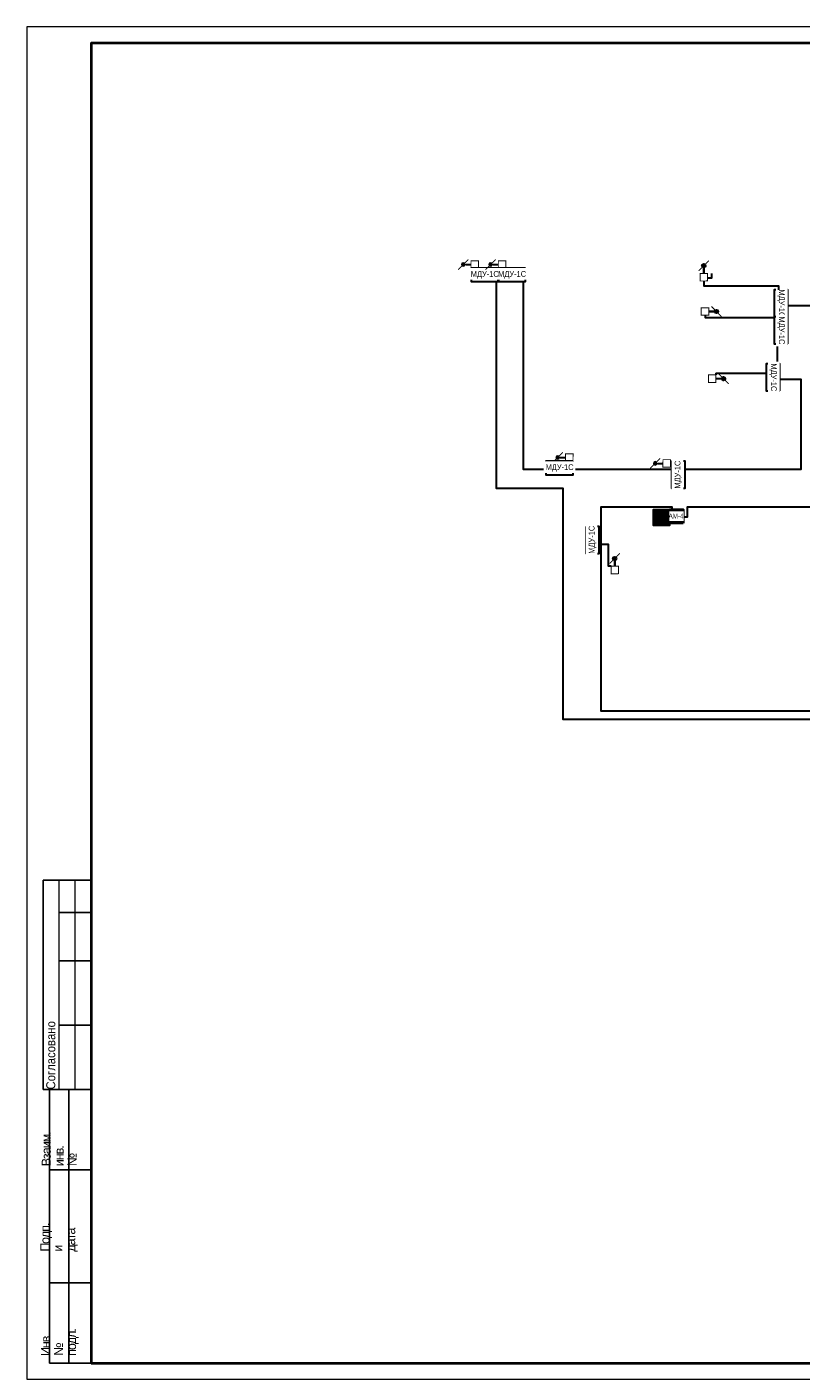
# Model space of a CAD drawing. Header units: millimetres. Extents: x -195178 to 1761886, y 140622 to 301105.
# Tile 66 of 131: x 571911 to 595959, y 224498 to 266305. Entities that reach past the tile are written whole.
import ezdxf
from ezdxf.enums import TextEntityAlignment as Align

# ---------------------------------------------------------------- set-up
doc = ezdxf.new("R2010")
doc.units = ezdxf.units.MM
doc.set_wipeout_variables(frame=1)
for name, color, linetype, lineweight in [('_АПС_Оборудование', 1, 'Continuous', 30), ('format-line3', 7, 'Continuous', 13), ('RC-Извещатели_пожарные', 1, 'Continuous', 30), ('Воздуховоды', 7, 'Continuous', 18), ('Рамка', 7, 'Continuous', 18), ('СС-011-ПОЖ-СИГНАЛИЗАЦИЯ', 1, 'Continuous', 30), ('УГО АПС и АПЗ$0$_АПС_Оборудование', 1, 'Continuous', 30)]:
    doc.layers.add(name, color=color, linetype=linetype, lineweight=lineweight)
for name, color, linetype in [('EI_HATCH_GALV', 7, 'Continuous'), ('АПС', 5, 'Continuous'), ('АПС_Оборудование', 1, 'Continuous'), ('формат', 250, 'Continuous')]:
    doc.layers.add(name, color=color, linetype=linetype)
doc.styles.add('Arial', font='arial.ttf', dxfattribs={"width": 0.9, "height": 700})
doc.styles.add('Arial Narrow', font='ARIALN.TTF', dxfattribs={"width": 0.9, "height": 600})

# ---------------------------------------------------------------- blocks, each defined once
blk = doc.blocks.new('*U29')
for p, q in [((-574, 155), (-589, 155)), ((-589, 90), (-589, 155)), ((-574, 145), (-584, 145)), ((-574, 130), (-584, 130)), ((-574, 110), (-584, 110)), ((-587, 90), (-589, 90)), ((-587, 5), (-587, 90)), ((-574, 90), (-587, 90)), ((-581, 5), (-581, 90)), ((-574, 65), (-587, 65)), ((-574, 30), (-587, 30)), ((-574, 5), (-587, 5))]:
    blk.add_line(p, q)
at = {"color": 0, "lineweight": 0}
blk.add_lwpolyline([(-594, 0), (0, 0), (0, 420), (-594, 420)], close=True, dxfattribs=at)
at = {"lineweight": 40}
blk.add_lwpolyline([(-574, 5), (-5, 5), (-5, 415), (-574, 415)], close=True, dxfattribs=at)
at = {"layer": 'format-line3', "linetype": 'ByBlock'}
for p, q in [((-584, 90), (-584, 155)), ((-579, 90), (-579, 155))]:
    blk.add_line(p, q, dxfattribs=at)
at = {"char_height": 2.8, "width": 0.2, "attachment_point": 4, "rotation": 90, "line_spacing_factor": 0.857143, "style": 'Arial'}
for s, insert in [('{\\W0.45993; }Согласовано', (-586.58, 90)), ('{\\W0.62543;\\T0.75; \\W1;Взаим. инв. №}', (-584, 66.14)), ('{\\W0.5838;\\T0.8; \\W1;Подп. и дата}', (-584, 39.63)), ('{\\W0.5838;\\T0.8; \\W1;Инв. № подл.}', (-583.77, 7.25))]:
    blk.add_mtext(s, dxfattribs=dict(at, insert=insert))
at = {"style": 'Arial', "width": 0.9, "flags": 8}
blk.add_attdef('FORMAT', (-36.87, 1.26), '', height=2.8, dxfattribs=at)
blk = doc.blocks.new('озк_пр')
at = {"layer": 'УГО АПС и АПЗ$0$_АПС_Оборудование', "ltscale": 200}
h = blk.add_hatch(color=1, dxfattribs=at)
h.dxf.hatch_style = 1
h.paths.add_polyline_path([(468761, -41723, 1), (468650, -41723, 1)])
at = {"color": 1, "const_width": 29.5}
blk.add_lwpolyline([(468549, -41567), (468666, -41684)], dxfattribs=at)
at = {"layer": 'УГО АПС и АПЗ$0$_АПС_Оборудование', "color": 1, "lineweight": 35, "ltscale": 200}
blk.add_line((468636, -41723), (468463, -41723), dxfattribs=at)
at = {"layer": 'УГО АПС и АПЗ$0$_АПС_Оборудование', "color": 1, "const_width": 29.5}
blk.add_lwpolyline([(468233, -41839), (468463, -41839), (468463, -41608), (468232, -41608)], close=True, dxfattribs=at)
blk.add_lwpolyline([(468745, -41762), (468862, -41880)], dxfattribs=at)
at = {"layer": 'УГО АПС и АПЗ$0$_АПС_Оборудование', "color": 1}
blk.add_circle((468706, -41723), 55.4, dxfattribs=at)
blk = doc.blocks.new('пд_выт')
at = {"layer": 'Воздуховоды', "true_color": 0xcd6928}
h = blk.add_hatch(color=32, dxfattribs=at)
h.dxf.hatch_style = 1
h.paths.add_polyline_path([(468770, -40558, 1), (468659, -40558, 1)])
at = {"layer": 'Воздуховоды', "color": 32, "lineweight": 30, "true_color": 0xcd6928}
blk.add_line((468645, -40558), (468472, -40558), dxfattribs=at)
at = {"layer": 'Воздуховоды', "color": 32, "true_color": 0xcd6928, "const_width": 29.5}
blk.add_lwpolyline([(468242, -40674), (468472, -40673), (468472, -40443), (468241, -40443)], close=True, dxfattribs=at)
for points in [[(468558, -40401), (468675, -40519)], [(468754, -40597), (468871, -40714)]]:
    blk.add_lwpolyline(points, dxfattribs=at)
at = {"layer": 'Воздуховоды', "color": 32, "true_color": 0xcd6928}
blk.add_circle((468715, -40558), 55.4, dxfattribs=at)
blk = doc.blocks.new('пд_пр')
at = {"layer": 'Воздуховоды', "true_color": 0x008800}
h = blk.add_hatch(color=96, dxfattribs=at)
h.dxf.hatch_style = 1
h.paths.add_polyline_path([(468765, -40912, 1), (468654, -40912, 1)])
at = {"layer": 'Воздуховоды', "color": 96, "lineweight": 30, "true_color": 0x008800}
blk.add_line((468640, -40912), (468467, -40912), dxfattribs=at)
at = {"layer": 'Воздуховоды', "color": 96, "true_color": 0x008800, "const_width": 29.5}
blk.add_lwpolyline([(468237, -41028), (468468, -41028), (468467, -40797), (468237, -40797)], close=True, dxfattribs=at)
for points in [[(468553, -40755), (468671, -40873)], [(468749, -40951), (468867, -41069)]]:
    blk.add_lwpolyline(points, dxfattribs=at)
at = {"layer": 'Воздуховоды', "color": 96, "true_color": 0x008800}
blk.add_circle((468710, -40912), 55.4, dxfattribs=at)
blk = doc.blocks.new('УДП')
at = {"color": 30}
blk.add_wipeout([(324223, -148669), (324222, -149169), (323722, -149169), (323723, -148669)], dxfattribs=at).dxf.layer = 'RC-Извещатели_пожарные'
blk.add_wipeout([(323722, -149169), (323723, -148669), (324223, -148669), (324222, -149169)], dxfattribs=at).dxf.layer = 'RC-Извещатели_пожарные'
at = {"layer": 'EI_HATCH_GALV', "lineweight": 30, "true_color": 0xffffff}
h = blk.add_hatch(color=7, dxfattribs=at)
h.dxf.hatch_style = 1
h.paths.add_polyline_path([(324223, -148669), (324222, -149169), (323722, -149169), (323723, -148669)])
at = {"layer": 'RC-Извещатели_пожарные', "color": 30, "ltscale": 30}
blk.add_lwpolyline([(324223, -148669), (324222, -149169), (323722, -149169), (323723, -148669)], close=True, dxfattribs=at)
at = {"layer": 'RC-Извещатели_пожарные', "color": 30, "ltscale": 30, "const_width": 37.5}
blk.add_lwpolyline([(323823, -148769, 1), (324123, -148769, 1)], format="xyb", dxfattribs=at)
blk.add_lwpolyline([(323972, -148919), (323972, -149069)], dxfattribs=at)
at = {"color": 30, "lineweight": 30, "style": 'Arial Narrow', "width": 0.9}
blk.add_text('ДУ', height=100, dxfattribs=at).set_placement((323814, -149078), align=Align.MIDDLE_CENTER)
blk = doc.blocks.new('_МДУ')
at = {"color": 1}
blk.add_wipeout([(-350, 175), (350, 175), (350, -175), (-350, -175)], dxfattribs=at)
at = {"layer": 'АПС', "color": 1, "lineweight": 30, "ltscale": 200}
blk.add_lwpolyline([(350, 175), (-350, 175), (-350, -175), (350, -175)], close=True, dxfattribs=at)
at = {"layer": 'АПС', "color": 0, "lineweight": 30, "ltscale": 200, "insert": (3, 0), "char_height": 150, "width": 668.29, "attachment_point": 5, "style": 'Arial Narrow', "bg_fill": 2}
blk.add_mtext('МДУ-1C', dxfattribs=at)
blk = doc.blocks.new('озк_выт')
at = {"layer": 'УГО АПС и АПЗ$0$_АПС_Оборудование', "ltscale": 200}
h = blk.add_hatch(color=5, dxfattribs=at)
h.dxf.hatch_style = 1
h.paths.add_polyline_path([(468756, -41333, 1), (468645, -41333, 1)])
at = {"color": 5, "const_width": 29.5}
blk.add_lwpolyline([(468544, -41177), (468661, -41294)], dxfattribs=at)
at = {"layer": 'УГО АПС и АПЗ$0$_АПС_Оборудование', "color": 5, "lineweight": 35, "ltscale": 200}
blk.add_line((468631, -41333), (468458, -41334), dxfattribs=at)
at = {"layer": 'УГО АПС и АПЗ$0$_АПС_Оборудование', "color": 5, "const_width": 29.5}
blk.add_lwpolyline([(468227, -41449), (468458, -41449), (468458, -41218), (468227, -41218)], close=True, dxfattribs=at)
blk.add_lwpolyline([(468740, -41373), (468857, -41490)], dxfattribs=at)
at = {"layer": 'УГО АПС и АПЗ$0$_АПС_Оборудование', "color": 5}
blk.add_circle((468700, -41333), 55.4, dxfattribs=at)
blk = doc.blocks.new('ам-4')
blk.add_wipeout([(-197, 213), (223, 213), (223, -207), (-197, -207)]).dxf.layer = 'АПС_Оборудование'
at = {"layer": 'EI_HATCH_GALV', "lineweight": 30, "true_color": 0xffffff}
h = blk.add_hatch(color=7, dxfattribs=at)
h.dxf.hatch_style = 1
h.paths.add_polyline_path([(223, -207), (-197, -207), (-197, 213), (223, 213)])
at = {"layer": '_АПС_Оборудование', "lineweight": 40, "ltscale": 100}
blk.add_lwpolyline([(223, -207), (-197, -207), (-197, 213), (223, 213)], close=True, dxfattribs=at)
at = {"layer": '_АПС_Оборудование', "ltscale": 100, "insert": (15, 13), "char_height": 150.98, "attachment_point": 5, "style": 'Arial Narrow', "bg_fill": 2}
blk.add_mtext_dynamic_manual_height_columns('\\pxi-0.17961;АМ-4', width=300, gutter_width=144375, heights=[0], dxfattribs=at)

msp = doc.modelspace()

# ---------------------------------------------------------------- linework, layer by layer
at = {"layer": 'Рамка'}
msp.add_lwpolyline([(573911, 224805), (630811, 224805), (630811, 265805), (573911, 265805)], close=True, dxfattribs=at)
at = {"layer": 'СС-011-ПОЖ-СИГНАЛИЗАЦИЯ', "color": 1, "lineweight": 30}
for points in [[(603292, 244800), (588570, 244800), (588570, 244800), (588570, 244907), (588570, 251973), (586496, 251973), (586496, 258549), (587322, 258549), (587322, 252572), (595958, 252572), (595958, 255356), (595222, 255356), (595222, 257656), (596293, 257656)], [(601347, 251387), (592417, 251387), (592417, 251084), (591952, 251084), (591952, 251387), (589738, 251387), (589738, 245061), (603292, 245061)]]:
    msp.add_lwpolyline(points, dxfattribs=at)
at = {"layer": 'СС-011-ПОЖ-СИГНАЛИЗАЦИЯ', "color": 30, "lineweight": 30, "ltscale": 100, "true_color": 0xf26722}
msp.add_lwpolyline([(593073, 258512), (593183, 258512), (593183, 258650)], dxfattribs=at)
at = {"layer": 'СС-011-ПОЖ-СИГНАЛИЗАЦИЯ', "color": 30, "lineweight": 30, "ltscale": 100}
msp.add_lwpolyline([(593310, 255551), (593310, 255495)], dxfattribs=at)

# ---------------------------------------------------------------- block references
at = {"layer": 'СС-011-ПОЖ-СИГНАЛИЗАЦИЯ', "lineweight": 30, "xscale": -1}
for name, p in [('пд_выт', (1054177, 299484)), ('пд_выт', (1057116, 293490)), ('пд_пр', (1060136, 293663))]:
    msp.add_blockref(name, p, dxfattribs=at)
at = {"layer": 'СС-011-ПОЖ-СИГНАЛИЗАЦИЯ', "lineweight": 30, "rotation": 90}
for p in [(551212, -209818), (548447, -218909)]:
    msp.add_blockref('озк_пр', p, dxfattribs=at)
at = {"layer": 'СС-011-ПОЖ-СИГНАЛИЗАЦИЯ', "lineweight": 30}
for p in [(124632, 298799), (124852, 296714)]:
    msp.add_blockref('озк_выт', p, dxfattribs=at)
at = {"layer": 'формат', "xscale": 100, "yscale": 100, "zscale": 100}
msp.add_blockref('*U29', (631311, 224305), dxfattribs=at)

# ---------------------------------------------------------------- next in the draw order: block references
at = {"layer": '_АПС_Оборудование', "color": 0, "lineweight": 30, "xscale": 1.2, "yscale": 1.2, "zscale": 1.2}
for p in [(586129, 258607), (588454, 252607)]:
    msp.add_blockref('_МДУ', p, dxfattribs=at)
for p, rotation in [((595334, 257721), 270), ((595086, 255424), 270), ((592147, 252397), 90), ((589478, 250374), 90)]:
    msp.add_blockref('_МДУ', p, dxfattribs=dict(at, rotation=rotation))
at = {"layer": 'СС-011-ПОЖ-СИГНАЛИЗАЦИЯ', "lineweight": 30}
msp.add_blockref('УДП', (267653, 399986), dxfattribs=at)

# ---------------------------------------------------------------- next in the draw order: linework, layer by layer
at = {"layer": 'СС-011-ПОЖ-СИГНАЛИЗАЦИЯ', "color": 30, "lineweight": 30, "ltscale": 100}
for points in [[(592936, 258414), (592936, 258266), (595256, 258266), (595256, 258141)], [(593310, 255551), (594874, 255551)], [(590055, 249554), (589979, 249554), (589979, 250234), (589688, 250234)]]:
    msp.add_lwpolyline(points, dxfattribs=at)

# ---------------------------------------------------------------- next in the draw order: block references
at = {"layer": '_АПС_Оборудование', "color": 0, "lineweight": 30, "xscale": 1.2, "yscale": 1.2, "zscale": 1.2, "rotation": 270}
msp.add_blockref('_МДУ', (595334, 256881), dxfattribs=at)
at = {"layer": '_АПС_Оборудование'}
msp.add_blockref('ам-4', (592074, 251100), dxfattribs=at)
at = {"layer": 'СС-011-ПОЖ-СИГНАЛИЗАЦИЯ', "lineweight": 30, "xscale": -1}
msp.add_blockref('пд_выт', (1055027, 299484), dxfattribs=at)

# ---------------------------------------------------------------- next in the draw order: linework, layer by layer
at = {"layer": 'СС-011-ПОЖ-СИГНАЛИЗАЦИЯ', "color": 30, "lineweight": 30, "ltscale": 100}
msp.add_lwpolyline([(592975, 257350), (592975, 257284), (595124, 257284)], dxfattribs=at)

# ---------------------------------------------------------------- next in the draw order: block references
at = {"layer": '_АПС_Оборудование', "color": 0, "lineweight": 30, "xscale": 1.2, "yscale": 1.2, "zscale": 1.2}
msp.add_blockref('_МДУ', (586979, 258607), dxfattribs=at)

doc.saveas('drawing.dxf')
